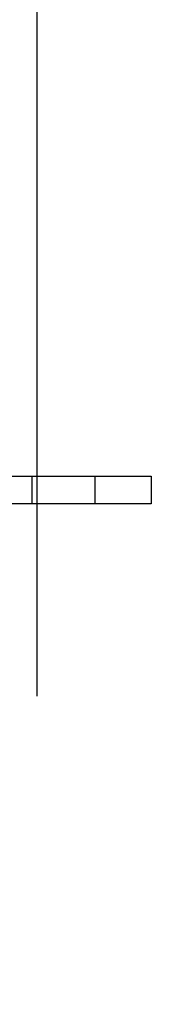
# Model space of a CAD drawing. Header units: inches. Extents: x 0 to 304, y 0 to 196.
# Tile 32 of 98: x 92.666 to 92.949, y 100.823 to 102.955. Entities that reach past the tile are written whole.
import ezdxf

# ---------------------------------------------------------------- set-up
doc = ezdxf.new("R2010")
doc.units = ezdxf.units.IN
doc.header["$LTSCALE"] = 16.696429
doc.header["$MEASUREMENT"] = 0
doc.linetypes.add('HIDDEN', pattern=[0.2, 0.1, -0.1])
doc.layers.add('DEFAULT_2', color=8, linetype='HIDDEN')

msp = doc.modelspace()

# ---------------------------------------------------------------- linework, layer by layer
at = {"layer": 'DEFAULT_2', "color": 8, "linetype": 'HIDDEN'}
for p, q in [((92.7025, 139.892), (92.7025, 66.922)), ((92.5395, 101.967), (92.9495, 101.967)), ((92.6927, 101.907), (92.6927, 101.967)), ((92.8287, 101.907), (92.8287, 101.967)), ((92.9495, 101.967), (92.9495, 101.907)), ((92.9495, 101.907), (92.5395, 101.907))]:
    msp.add_line(p, q, dxfattribs=at)

doc.saveas('drawing.dxf')
